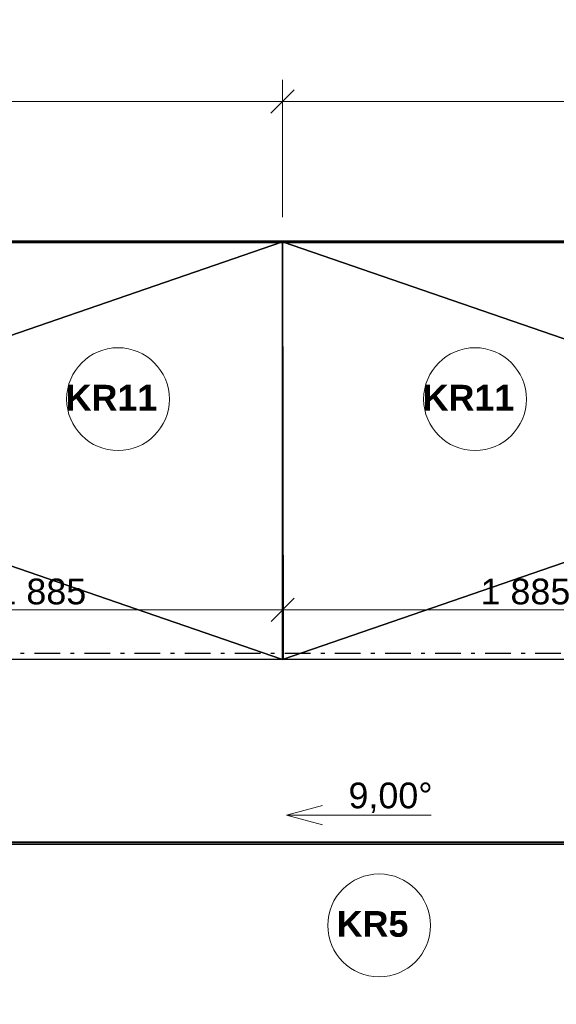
# Model space of a CAD drawing. Header units: millimetres. Extents: x 1793744 to 1819377, y -543298 to -528494.
# Tile 10 of 14: x 1806444 to 1808533, y -536010 to -532180. Entities that reach past the tile are written whole.
import ezdxf

# ---------------------------------------------------------------- set-up
doc = ezdxf.new("R2010")
doc.units = ezdxf.units.MM
doc.header["$MEASUREMENT"] = 0
doc.linetypes.add('ČÁRA ČERCHOVANÁ 2', pattern=[195, 100, -40, 15, -40])
for name, color, linetype in [('2 - KÓTA NS.2D', 7, 'Continuous'), ('2 - TEXT HLAVNÍ NS.2D', 7, 'Continuous'), ('2 - ČÁRA HLAVNÍ.2D', 7, 'Continuous'), ('4 - PRVKY KLEMPÍŘSKÉ.3D', 7, 'Continuous'), ('4 - STŘEŠNÍ KRYTINA.3D', 7, 'Continuous'), ('Nové_2 - TEXT HLAVNÍ NS.2D', 7, 'Continuous')]:
    doc.layers.add(name, color=color, linetype=linetype)
doc.styles.add('GENEROVANÝ_STYL_1', font='Arial.ttf')
doc.styles.add('GENEROVANÝ_STYL_2', font='Arial Bold.ttf')
doc.dimstyles.new('GENEROVANÝ_STYL__1', dxfattribs={"dimtxt": 100, "dimasz": 85.5, "dimexe": 0.18, "dimexo": 450, "dimgap": 0, "dimtad": 1, "dimtih": 1, "dimtoh": 1, "dimdec": 0, "dimzin": 0, "dimdsep": 46, "dimtxsty": 'GENEROVANÝ_STYL_1', "dimblk": 'ARROWHEAD_6', "dimblk1": 'ARROWHEAD_6', "dimblk2": 'ARROWHEAD_6', "dimcen": 0.09, "dimclrd": 256, "dimclre": 256, "dimclrt": 256, "dimazin": 0, "dimtfac": 1, "dimtdec": 4, "dimtmove": 0, "dimatfit": 3, "dimfxl": 1, "dimtolj": 1, "dimtzin": 0, "dimarcsym": 0})
doc.dimstyles.new('GENEROVANÝ_STYL__3', dxfattribs={"dimtxt": 100, "dimasz": 85.5, "dimexe": 0.18, "dimexo": 112.76892, "dimgap": 0, "dimtad": 1, "dimtih": 1, "dimtoh": 1, "dimdec": 0, "dimzin": 0, "dimdsep": 46, "dimtxsty": 'GENEROVANÝ_STYL_1', "dimblk": 'ARROWHEAD_6', "dimblk1": 'ARROWHEAD_6', "dimblk2": 'ARROWHEAD_6', "dimcen": 0.09, "dimclrd": 256, "dimclre": 256, "dimclrt": 256, "dimazin": 0, "dimtfac": 1, "dimtdec": 4, "dimtmove": 0, "dimatfit": 3, "dimfxl": 1, "dimtolj": 1, "dimtzin": 0, "dimarcsym": 0})

# ---------------------------------------------------------------- blocks, each defined once
blk = doc.blocks.new('Střecha_12', base_point=(1803381.6, -536119.2))
at = {"layer": '4 - STŘEŠNÍ KRYTINA.3D', "color": 7, "linetype": 'ČÁRA ČERCHOVANÁ 2', "lineweight": 30, "flags": 128}
blk.add_lwpolyline([(1803381.6, -534644.2), (1811592.8, -534644.2)], dxfattribs=at)
blk = doc.blocks.new('Střecha_14', base_point=(1805832.7, -533606.7))
at = {"layer": '4 - STŘEŠNÍ KRYTINA.3D', "color": 7, "linetype": 'Continuous', "lineweight": 30, "flags": 128}
for points in [[(1805832.7, -533606.7), (1807467.4, -533044.2)], [(1807467.4, -533044.2), (1807467.5, -533044.2)], [(1807467.4, -533044.2), (1807467.7, -534669.2)], [(1807467.5, -533044.2), (1807467.8, -534669.2)], [(1805832.7, -534106.7), (1805832.7, -533606.7)], [(1807467.7, -534669.2), (1805832.7, -534106.7)], [(1807467.7, -534669.2), (1807467.8, -534669.2)]]:
    blk.add_lwpolyline(points, dxfattribs=at)
blk = doc.blocks.new('Střecha_15', base_point=(1805332.7, -534106.7))
at = {"layer": '4 - STŘEŠNÍ KRYTINA.3D', "color": 7, "linetype": 'Continuous', "lineweight": 30, "flags": 128}
for points in [[(1803697.8, -534669.2), (1805332.7, -534106.7), (1805832.7, -534106.7), (1807467.6, -534669.3)], [(1803697.8, -534669.2), (1803697.8, -534669.5)], [(1807467.6, -534669.3), (1803697.8, -534669.2)], [(1807467.6, -534669.5), (1803697.8, -534669.5)], [(1807467.6, -534669.3), (1807467.6, -534669.5)]]:
    blk.add_lwpolyline(points, dxfattribs=at)
blk = doc.blocks.new('Střecha_16', base_point=(1805332.7, -533606.7))
at = {"layer": '4 - STŘEŠNÍ KRYTINA.3D', "color": 7, "linetype": 'Continuous', "lineweight": 30, "flags": 128}
for points in [[(1803697.8, -533044.2), (1803697.8, -533044)], [(1803697.8, -533044), (1807467.4, -533044)], [(1807467.4, -533044.2), (1805832.7, -533606.7), (1805332.7, -533606.7), (1803697.8, -533044.2)], [(1803697.8, -533044.2), (1807467.4, -533044.2)], [(1807467.4, -533044.2), (1807467.4, -533044)]]:
    blk.add_lwpolyline(points, dxfattribs=at)
blk = doc.blocks.new('Střecha_17', base_point=(1809102.6, -533606.8))
at = {"layer": '4 - STŘEŠNÍ KRYTINA.3D', "color": 7, "linetype": 'Continuous', "lineweight": 30, "flags": 128}
for points in [[(1807467.4, -533044.2), (1807467.4, -533044.2)], [(1807467.4, -533044.2), (1809102.6, -533606.8)], [(1807467.6, -534669.3), (1807467.4, -533044.2)], [(1807467.6, -534669.3), (1807467.4, -533044.2)], [(1809102.6, -533606.8), (1809102.6, -534106.8)], [(1809102.6, -534106.8), (1807467.6, -534669.3)], [(1807467.6, -534669.3), (1807467.6, -534669.3)]]:
    blk.add_lwpolyline(points, dxfattribs=at)
blk = doc.blocks.new('Střecha_19', base_point=(1809102.6, -534106.8))
at = {"layer": '4 - STŘEŠNÍ KRYTINA.3D', "color": 7, "linetype": 'Continuous', "lineweight": 30, "flags": 128}
for points in [[(1807467.6, -534669.3), (1809102.6, -534106.8), (1809602.6, -534106.8), (1811237.5, -534669.3)], [(1807467.6, -534669.3), (1807467.6, -534669.5)], [(1811237.5, -534669.3), (1807467.6, -534669.3)], [(1811237.5, -534669.6), (1807467.6, -534669.5)], [(1811237.5, -534669.3), (1811237.5, -534669.6)]]:
    blk.add_lwpolyline(points, dxfattribs=at)
blk = doc.blocks.new('Střecha_20', base_point=(1809102.6, -533606.8))
at = {"layer": '4 - STŘEŠNÍ KRYTINA.3D', "color": 7, "linetype": 'Continuous', "lineweight": 30, "flags": 128}
for points in [[(1807467.4, -533044.2), (1807467.4, -533044)], [(1807467.4, -533044), (1811241.5, -533044)], [(1811241.5, -533044.2), (1809602.6, -533606.8), (1809102.6, -533606.8), (1807467.4, -533044.2)], [(1807467.4, -533044.2), (1811241.5, -533044.2)], [(1811241.5, -533044.2), (1811241.5, -533044)]]:
    blk.add_lwpolyline(points, dxfattribs=at)
blk = doc.blocks.new('Čára_8', base_point=(1808046, -535275))
at = {"layer": 'Nové_2 - TEXT HLAVNÍ NS.2D', "color": 5, "linetype": 'Continuous', "lineweight": 0, "true_color": 0x1c1cff}
for p, q in [((1807483, -535275), (1807622.9, -535237.5)), ((1808046, -535275), (1807483, -535275)), ((1807483, -535275), (1807622.9, -535312.5))]:
    blk.add_line(p, q, dxfattribs=at)
blk = doc.blocks.new('*D74', base_point=(1118812.4, -1697940.5))
at = {"layer": '2 - KÓTA NS.2D', "color": 96, "linetype": 'Continuous', "lineweight": 0, "true_color": 0x007d00}
for p, q in [((1803732.8, -532948.5), (1803732.8, -532414.1)), ((1807467.4, -532948.5), (1807467.4, -532414.1)), ((1803732.8, -532498.5), (1807467.4, -532498.5))]:
    blk.add_line(p, q, dxfattribs=at)
at = {"layer": '2 - KÓTA NS.2D', "color": 96, "linetype": 'Continuous', "lineweight": 15, "true_color": 0x007d00}
for p, q in [((1803777.8, -532453.5), (1803687.8, -532543.5)), ((1807512.4, -532453.5), (1807422.4, -532543.5))]:
    blk.add_line(p, q, dxfattribs=at)
at = {"layer": '2 - KÓTA NS.2D', "color": 96, "lineweight": 0, "true_color": 0x007d00, "insert": (1805428.5, -532478.5), "char_height": 100, "attachment_point": 7, "style": 'GENEROVANÝ_STYL_1'}
blk.add_mtext('\\A1;{\\pql;\\fArial|b0|i0|c0|p0;\\W1.000000;3\xa0735}', dxfattribs=at)
blk = doc.blocks.new('ARROWHEAD_6')
at = {"color": 0, "linetype": 'Continuous', "lineweight": 0}
for p, q in [((-0.5, -0.5), (0.5, 0.5)), ((0, 0), (-1, 0))]:
    blk.add_line(p, q, dxfattribs=at)
blk = doc.blocks.new('*D75', base_point=(1118812.4, -1697940.5))
at = {"layer": '2 - KÓTA NS.2D', "color": 96, "linetype": 'Continuous', "lineweight": 0, "true_color": 0x007d00}
for p, q in [((1807467.4, -532948.5), (1807467.4, -532414.1)), ((1811206.5, -532948.5), (1811206.5, -532414.1)), ((1807467.4, -532498.5), (1811206.5, -532498.5))]:
    blk.add_line(p, q, dxfattribs=at)
at = {"layer": '2 - KÓTA NS.2D', "color": 96, "linetype": 'Continuous', "lineweight": 15, "true_color": 0x007d00}
for p, q in [((1807512.4, -532453.5), (1807422.4, -532543.5)), ((1811251.5, -532453.5), (1811161.5, -532543.5))]:
    blk.add_line(p, q, dxfattribs=at)
at = {"layer": '2 - KÓTA NS.2D', "color": 96, "lineweight": 0, "true_color": 0x007d00, "insert": (1809165.4, -532478.5), "char_height": 100, "attachment_point": 7, "style": 'GENEROVANÝ_STYL_1'}
blk.add_mtext('\\A1;{\\pql;\\fArial|b0|i0|c0|p0;\\W1.000000;3\xa0739}', dxfattribs=at)
blk = doc.blocks.new('*D80', base_point=(1118812.4, -1697940.5))
at = {"layer": '2 - KÓTA NS.2D', "color": 96, "linetype": 'Continuous', "lineweight": 0, "true_color": 0x007d00}
for p, q in [((1805582.7, -534560.2), (1805582.7, -534025.8)), ((1807467.7, -534588.6), (1807467.7, -534391.4)), ((1805582.7, -534475.8), (1807467.7, -534475.8))]:
    blk.add_line(p, q, dxfattribs=at)
at = {"layer": '2 - KÓTA NS.2D', "color": 96, "linetype": 'Continuous', "lineweight": 15, "true_color": 0x007d00}
for p, q in [((1805627.7, -534430.8), (1805537.7, -534520.8)), ((1807512.7, -534430.8), (1807422.7, -534520.8))]:
    blk.add_line(p, q, dxfattribs=at)
at = {"layer": '2 - KÓTA NS.2D', "color": 96, "lineweight": 0, "true_color": 0x007d00, "insert": (1806353.6, -534455.8), "char_height": 100, "attachment_point": 7, "style": 'GENEROVANÝ_STYL_1'}
blk.add_mtext('\\A1;{\\pql;\\fArial|b0|i0|c0|p0;\\W1.000000;1\xa0885}', dxfattribs=at)
blk = doc.blocks.new('*D81', base_point=(1118812.4, -1697940.5))
at = {"layer": '2 - KÓTA NS.2D', "color": 96, "linetype": 'Continuous', "lineweight": 0, "true_color": 0x007d00}
for p, q in [((1809352.6, -534560.2), (1809352.6, -534025.8)), ((1807467.7, -534588.6), (1807467.7, -534391.4)), ((1807467.7, -534475.8), (1809352.6, -534475.8))]:
    blk.add_line(p, q, dxfattribs=at)
at = {"layer": '2 - KÓTA NS.2D', "color": 96, "linetype": 'Continuous', "lineweight": 15, "true_color": 0x007d00}
for p, q in [((1807512.7, -534430.8), (1807422.7, -534520.8)), ((1809397.6, -534430.8), (1809307.6, -534520.8))]:
    blk.add_line(p, q, dxfattribs=at)
at = {"layer": '2 - KÓTA NS.2D', "color": 96, "lineweight": 0, "true_color": 0x007d00, "insert": (1808238.5, -534455.8), "char_height": 100, "attachment_point": 7, "style": 'GENEROVANÝ_STYL_1'}
blk.add_mtext('\\A1;{\\pql;\\fArial|b0|i0|c0|p0;\\W1.000000;1\xa0885}', dxfattribs=at)
blk = doc.blocks.new('Popiska_4', base_point=(1807843.6, -535903.8))
at = {"layer": '2 - TEXT HLAVNÍ NS.2D', "color": 5, "linetype": 'Continuous', "lineweight": 0, "true_color": 0x1c1cff, "flags": 128}
blk.add_lwpolyline([(1808043.6, -535703.3, 1), (1807643.6, -535703.3, 1)], format="xyb", close=True, dxfattribs=at)
at = {"layer": '2 - TEXT HLAVNÍ NS.2D', "color": 5, "lineweight": 0, "true_color": 0x1c1cff, "insert": (1807843.6, -535647.6), "char_height": 100, "attachment_point": 2, "style": 'GENEROVANÝ_STYL_2'}
blk.add_mtext('\\A1;{\\pqc;\\pt0,126000;\\fArial|b1|i0|c0|p0;\\W1.000000;KR5\\fArial|b1|i0|c0|p0;\\W1.000000;\\A1{\\H.66x;\\S^  ;}\\fArial|b1|i0|c0|p0;\\W1.000000;\\fArial|b1|i0|c0|p0;\\W1.000000;\\A1{\\H.66x;\\S^  ;}\\fArial|b1|i0|c0|p0;\\W1.000000; \\fArial|b1|i0|c0|p0;\\W1.000000;\\fArial|b1|i0|c0|p0;\\W1.000000;\\fArial|b1|i0|c0|p0;\\W1.000000;\\fArial|b1|i0|c0|p0;\\W1.000000;\\fArial|b1|i0|c0|p0;\\W1.000000;\\fArial|b1|i0|c0|p0;\\W1.000000;\\fArial|b1|i0|c0|p0;\\W1.000000;\\fArial|b1|i0|c0|p0;\\W1.000000;\\fArial|b1|i0|c0|p0;\\W1.000000;\\fArial|b1|i0|c0|p0;\\W1.000000;\\fArial|b1|i0|c0|p0;\\W1.000000;\\fArial|b1|i0|c0|p0;\\W1.000000;\\fArial|b1|i0|c0|p0;\\W1.000000;\\fArial|b1|i0|c0|p0;\\W1.000000;\\fArial|b1|i0|c0|p0;\\W1.000000;\\fArial|b1|i0|c0|p0;\\W1.000000;\\fArial|b1|i0|c0|p0;\\W1.000000;\\fArial|b1|i0|c0|p0;\\W1.000000;\\fArial|b1|i0|c0|p0;\\W1.000000;\\fArial|b1|i0|c0|p0;\\W1.000000;\\fArial|b1|i0|c0|p0;\\W1.000000;\\fArial|b1|i0|c0|p0;\\W1.000000;\\fArial|b1|i0|c0|p0;\\W1.000000;\\fArial|b1|i0|c0|p0;\\W1.000000;\\fArial|b1|i0|c0|p0;\\W1.000000;\\fArial|b1|i0|c0|p0;\\W1.000000;\\fArial|b1|i0|c0|p0;\\W1.000000;\\fArial|b1|i0|c0|p0;\\W1.000000;\\fArial|b1|i0|c0|p0;\\W1.000000;\\fArial|b1|i0|c0|p0;\\W1.000000;\\fArial|b1|i0|c0|p0;\\W1.000000;\\fArial|b1|i0|c0|p0;\\W1.000000;\\fArial|b1|i0|c0|p0;\\W1.000000;\\fArial|b1|i0|c0|p0;\\W1.000000;\\fArial|b1|i0|c0|p0;\\W1.000000;\\fArial|b1|i0|c0|p0;\\W1.000000;\\fArial|b1|i0|c0|p0;\\W1.000000;\\fArial|b1|i0|c0|p0;\\W1.000000;\\fArial|b1|i0|c0|p0;\\W1.000000;\\fArial|b1|i0|c0|p0;\\W1.000000;\\fArial|b1|i0|c0|p0;\\W1.000000;\\fArial|b1|i0|c0|p0;\\W1.000000;\\fArial|b1|i0|c0|p0;\\W1.000000;}', dxfattribs=at)
blk = doc.blocks.new('Popiska_13', base_point=(1806826.9, -533856.7))
at = {"layer": '2 - TEXT HLAVNÍ NS.2D', "color": 5, "linetype": 'Continuous', "lineweight": 0, "true_color": 0x1c1cff, "flags": 128}
blk.add_lwpolyline([(1807026.9, -533656.2, 1), (1806626.9, -533656.2, 1)], format="xyb", close=True, dxfattribs=at)
at = {"layer": '2 - TEXT HLAVNÍ NS.2D', "color": 5, "lineweight": 0, "true_color": 0x1c1cff, "insert": (1806826.9, -533600.5), "char_height": 100, "attachment_point": 2, "style": 'GENEROVANÝ_STYL_2'}
blk.add_mtext('\\A1;{\\pqc;\\pt0,126000;\\fArial|b1|i0|c0|p0;\\W1.000000;KR11\\fArial|b1|i0|c0|p0;\\W1.000000;\\A1{\\H.66x;\\S^  ;}\\fArial|b1|i0|c0|p0;\\W1.000000;\\fArial|b1|i0|c0|p0;\\W1.000000;\\A1{\\H.66x;\\S^  ;}\\fArial|b1|i0|c0|p0;\\W1.000000; \\fArial|b1|i0|c0|p0;\\W1.000000;\\fArial|b1|i0|c0|p0;\\W1.000000;\\fArial|b1|i0|c0|p0;\\W1.000000;\\fArial|b1|i0|c0|p0;\\W1.000000;\\fArial|b1|i0|c0|p0;\\W1.000000;\\fArial|b1|i0|c0|p0;\\W1.000000;\\fArial|b1|i0|c0|p0;\\W1.000000;\\fArial|b1|i0|c0|p0;\\W1.000000;\\fArial|b1|i0|c0|p0;\\W1.000000;\\fArial|b1|i0|c0|p0;\\W1.000000;\\fArial|b1|i0|c0|p0;\\W1.000000;\\fArial|b1|i0|c0|p0;\\W1.000000;\\fArial|b1|i0|c0|p0;\\W1.000000;\\fArial|b1|i0|c0|p0;\\W1.000000;\\fArial|b1|i0|c0|p0;\\W1.000000;\\fArial|b1|i0|c0|p0;\\W1.000000;\\fArial|b1|i0|c0|p0;\\W1.000000;\\fArial|b1|i0|c0|p0;\\W1.000000;\\fArial|b1|i0|c0|p0;\\W1.000000;\\fArial|b1|i0|c0|p0;\\W1.000000;\\fArial|b1|i0|c0|p0;\\W1.000000;\\fArial|b1|i0|c0|p0;\\W1.000000;\\fArial|b1|i0|c0|p0;\\W1.000000;\\fArial|b1|i0|c0|p0;\\W1.000000;\\fArial|b1|i0|c0|p0;\\W1.000000;\\fArial|b1|i0|c0|p0;\\W1.000000;\\fArial|b1|i0|c0|p0;\\W1.000000;\\fArial|b1|i0|c0|p0;\\W1.000000;\\fArial|b1|i0|c0|p0;\\W1.000000;\\fArial|b1|i0|c0|p0;\\W1.000000;\\fArial|b1|i0|c0|p0;\\W1.000000;\\fArial|b1|i0|c0|p0;\\W1.000000;\\fArial|b1|i0|c0|p0;\\W1.000000;\\fArial|b1|i0|c0|p0;\\W1.000000;\\fArial|b1|i0|c0|p0;\\W1.000000;\\fArial|b1|i0|c0|p0;\\W1.000000;\\fArial|b1|i0|c0|p0;\\W1.000000;\\fArial|b1|i0|c0|p0;\\W1.000000;\\fArial|b1|i0|c0|p0;\\W1.000000;\\fArial|b1|i0|c0|p0;\\W1.000000;\\fArial|b1|i0|c0|p0;\\W1.000000;\\fArial|b1|i0|c0|p0;\\W1.000000;\\fArial|b1|i0|c0|p0;\\W1.000000;}', dxfattribs=at)
blk = doc.blocks.new('Popiska_17', base_point=(1808216.9, -533856.7))
at = {"layer": '2 - TEXT HLAVNÍ NS.2D', "color": 5, "linetype": 'Continuous', "lineweight": 0, "true_color": 0x1c1cff, "flags": 128}
blk.add_lwpolyline([(1808416.9, -533656.2, 1), (1808016.9, -533656.2, 1)], format="xyb", close=True, dxfattribs=at)
at = {"layer": '2 - TEXT HLAVNÍ NS.2D', "color": 5, "lineweight": 0, "true_color": 0x1c1cff, "insert": (1808216.9, -533600.5), "char_height": 100, "attachment_point": 2, "style": 'GENEROVANÝ_STYL_2'}
blk.add_mtext('\\A1;{\\pqc;\\pt0,126000;\\fArial|b1|i0|c0|p0;\\W1.000000;KR11\\fArial|b1|i0|c0|p0;\\W1.000000;\\A1{\\H.66x;\\S^  ;}\\fArial|b1|i0|c0|p0;\\W1.000000;\\fArial|b1|i0|c0|p0;\\W1.000000;\\A1{\\H.66x;\\S^  ;}\\fArial|b1|i0|c0|p0;\\W1.000000; \\fArial|b1|i0|c0|p0;\\W1.000000;\\fArial|b1|i0|c0|p0;\\W1.000000;\\fArial|b1|i0|c0|p0;\\W1.000000;\\fArial|b1|i0|c0|p0;\\W1.000000;\\fArial|b1|i0|c0|p0;\\W1.000000;\\fArial|b1|i0|c0|p0;\\W1.000000;\\fArial|b1|i0|c0|p0;\\W1.000000;\\fArial|b1|i0|c0|p0;\\W1.000000;\\fArial|b1|i0|c0|p0;\\W1.000000;\\fArial|b1|i0|c0|p0;\\W1.000000;\\fArial|b1|i0|c0|p0;\\W1.000000;\\fArial|b1|i0|c0|p0;\\W1.000000;\\fArial|b1|i0|c0|p0;\\W1.000000;\\fArial|b1|i0|c0|p0;\\W1.000000;\\fArial|b1|i0|c0|p0;\\W1.000000;\\fArial|b1|i0|c0|p0;\\W1.000000;\\fArial|b1|i0|c0|p0;\\W1.000000;\\fArial|b1|i0|c0|p0;\\W1.000000;\\fArial|b1|i0|c0|p0;\\W1.000000;\\fArial|b1|i0|c0|p0;\\W1.000000;\\fArial|b1|i0|c0|p0;\\W1.000000;\\fArial|b1|i0|c0|p0;\\W1.000000;\\fArial|b1|i0|c0|p0;\\W1.000000;\\fArial|b1|i0|c0|p0;\\W1.000000;\\fArial|b1|i0|c0|p0;\\W1.000000;\\fArial|b1|i0|c0|p0;\\W1.000000;\\fArial|b1|i0|c0|p0;\\W1.000000;\\fArial|b1|i0|c0|p0;\\W1.000000;\\fArial|b1|i0|c0|p0;\\W1.000000;\\fArial|b1|i0|c0|p0;\\W1.000000;\\fArial|b1|i0|c0|p0;\\W1.000000;\\fArial|b1|i0|c0|p0;\\W1.000000;\\fArial|b1|i0|c0|p0;\\W1.000000;\\fArial|b1|i0|c0|p0;\\W1.000000;\\fArial|b1|i0|c0|p0;\\W1.000000;\\fArial|b1|i0|c0|p0;\\W1.000000;\\fArial|b1|i0|c0|p0;\\W1.000000;\\fArial|b1|i0|c0|p0;\\W1.000000;\\fArial|b1|i0|c0|p0;\\W1.000000;\\fArial|b1|i0|c0|p0;\\W1.000000;\\fArial|b1|i0|c0|p0;\\W1.000000;\\fArial|b1|i0|c0|p0;\\W1.000000;\\fArial|b1|i0|c0|p0;\\W1.000000;}', dxfattribs=at)
blk = doc.blocks.new('Trám_22', base_point=(1803377.2, -535381.2))
at = {"layer": '4 - PRVKY KLEMPÍŘSKÉ.3D', "color": 181, "linetype": 'Continuous', "lineweight": 30, "true_color": 0x9e3eff}
for p, q in [((1803377.2, -535378.7), (1811592.8, -535378.7)), ((1803377.2, -535381.2), (1811592.8, -535381.2)), ((1803377.2, -535387.7), (1811592.8, -535387.7))]:
    blk.add_line(p, q, dxfattribs=at)

msp = doc.modelspace()

# ---------------------------------------------------------------- linework, layer by layer
at = {"layer": '2 - ČÁRA HLAVNÍ.2D', "color": 7, "linetype": 'Continuous', "lineweight": 60}
msp.add_line((1812546.5, -533044.2), (1800756.5, -533044.2), dxfattribs=at)
at = {"layer": '2 - ČÁRA HLAVNÍ.2D', "color": 7, "linetype": 'Continuous', "lineweight": 30}
msp.add_line((1807467.4, -533044.2), (1807469.6, -534669.3), dxfattribs=at)

# ---------------------------------------------------------------- block references
at = {"layer": '2 - TEXT HLAVNÍ NS.2D', "color": 5, "linetype": 'Continuous', "lineweight": 0, "true_color": 0x1c1cff}
for name, p in [('Popiska_13', (1806826.9, -533856.7)), ('Popiska_17', (1808216.9, -533856.7)), ('Popiska_4', (1807843.6, -535903.8))]:
    msp.add_blockref(name, p, dxfattribs=at)
at = {"layer": '4 - PRVKY KLEMPÍŘSKÉ.3D', "color": 7, "lineweight": 30}
msp.add_blockref('Trám_22', (1803377.2, -535381.2), dxfattribs=at)
at = {"layer": '4 - STŘEŠNÍ KRYTINA.3D', "color": 7, "linetype": 'Continuous', "lineweight": 30}
for name, p in [('Střecha_16', (1805332.7, -533606.7)), ('Střecha_14', (1805832.7, -533606.7)), ('Střecha_20', (1809102.6, -533606.8)), ('Střecha_17', (1809102.6, -533606.8)), ('Střecha_15', (1805332.7, -534106.7)), ('Střecha_19', (1809102.6, -534106.8))]:
    msp.add_blockref(name, p, dxfattribs=at)
at = {"layer": '4 - STŘEŠNÍ KRYTINA.3D', "color": 181, "linetype": 'Continuous', "lineweight": 30, "true_color": 0x9e3eff}
msp.add_blockref('Střecha_12', (1803381.6, -536119.2), dxfattribs=at)
at = {"layer": 'Nové_2 - TEXT HLAVNÍ NS.2D', "color": 5, "linetype": 'Continuous', "lineweight": 0, "true_color": 0x1c1cff}
msp.add_blockref('Čára_8', (1808046, -535275), dxfattribs=at)

# ---------------------------------------------------------------- texts
at = {"layer": 'Nové_2 - TEXT HLAVNÍ NS.2D', "color": 5, "linetype": 'Continuous', "lineweight": 0, "true_color": 0x1c1cff, "insert": (1807724.2, -535147.8), "char_height": 100, "attachment_point": 1, "style": 'GENEROVANÝ_STYL_1'}
msp.add_mtext('\\A1;{\\pql;\\fArial|b0|i0|c0|p0;\\W1.000000;9,00°}', dxfattribs=at)

# ---------------------------------------------------------------- dimensions: what is measured, and where the dimension line sits
at = {"layer": '2 - KÓTA NS.2D', "color": 96, "linetype": 'Continuous', "lineweight": 0, "true_color": 0x007d00}
for base, p1, p2, dimstyle, picture, middle in [((1807467.4, -532498.5), (1803732.8, -533044.2), (1807467.4, -533044.2), 'GENEROVANÝ_STYL__1', '*D74', (1805605.1, -532428.5)), ((1811206.5, -532498.5), (1807467.4, -533044.2), (1811206.5, -533044.2), 'GENEROVANÝ_STYL__1', '*D75', (1809342, -532428.5)), ((1807467.7, -534475.8), (1805582.7, -533856.7), (1807467.7, -534669.2), 'GENEROVANÝ_STYL__3', '*D80', (1806530.2, -534405.8)), ((1809352.6, -534475.8), (1807467.7, -534669.2), (1809352.6, -533856.8), 'GENEROVANÝ_STYL__1', '*D81', (1808415.1, -534405.8))]:
    dim = msp.add_linear_dim(base=base, p1=p1, p2=p2, dimstyle=dimstyle, dxfattribs=at)
    dim.commit()
    dim.dimension.update_dxf_attribs({"geometry": picture, "text_midpoint": middle, "dimtype": 160})

doc.saveas('drawing.dxf')
